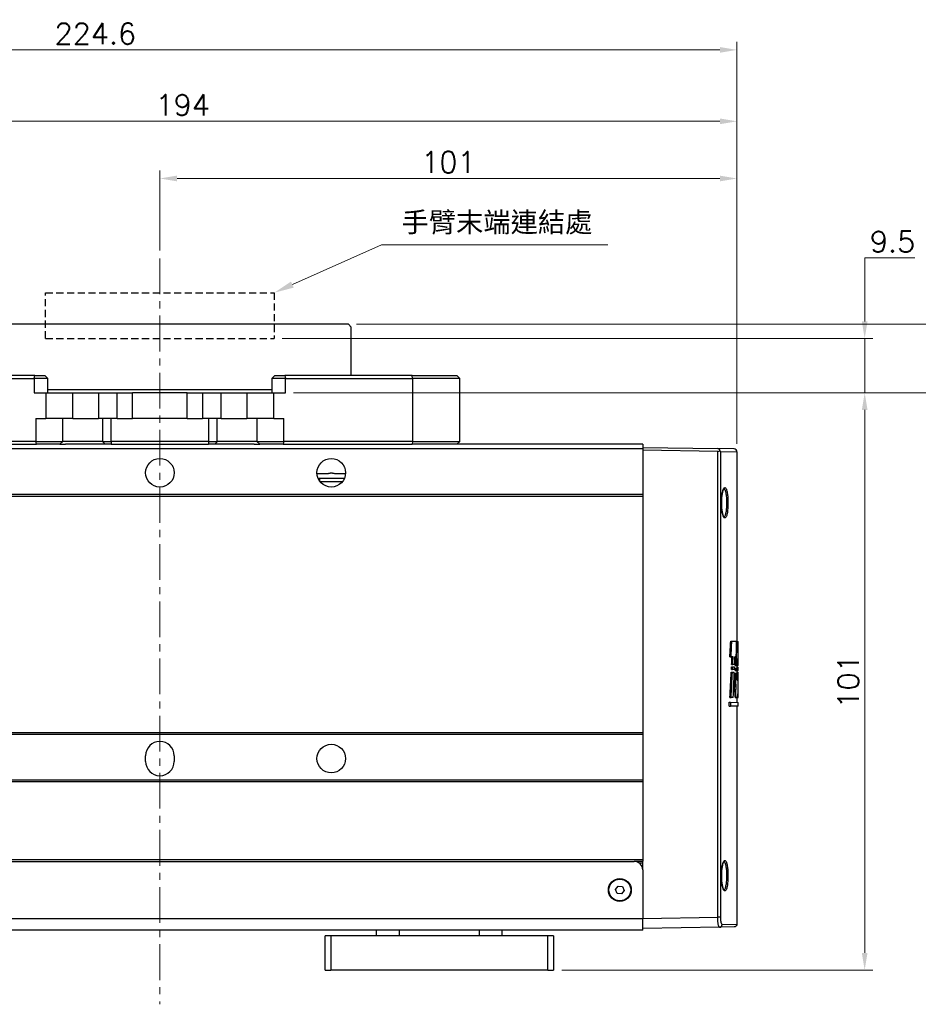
# Model space of a CAD drawing. Header units: inches. Extents: x 0 to 6721, y -3375 to 1330.
# Tile 66 of 198: x 4673 to 4831, y -2061 to -1889. Entities that reach past the tile are written whole.
import ezdxf

# ---------------------------------------------------------------- set-up
doc = ezdxf.new("R2010")
doc.units = ezdxf.units.IN
doc.header["$MEASUREMENT"] = 0
doc.linetypes.add('CENTER', pattern=[2, 1.25, -0.25, 0.25, -0.25])
doc.linetypes.add('HIDDEN', pattern=[0.375, 0.25, -0.125])
for name, color, linetype, lineweight in [('AM_5', 3, 'Continuous', 15), ('AM_7', 4, 'CENTER', 15), ('可見 (ISO)', 7, 'Continuous', 25), ('窄部可見 (ISO)', 7, 'Continuous', 25)]:
    doc.layers.add(name, color=color, linetype=linetype, lineweight=lineweight)
doc.styles.get("Standard").update_dxf_attribs({"font": 'arial.ttf'})
doc.styles.add('尺寸標註', font='romans.shx', dxfattribs={"bigfont": 'CHINESET.SHX'})
doc.dimstyles.new('複本(3) CNS2-1$0', dxfattribs={"dimtxt": 3.7, "dimasz": 3, "dimexe": 1.4, "dimexo": 1.4, "dimgap": 1, "dimtad": 1, "dimtoh": 1, "dimdsep": 46, "dimtxsty": '尺寸標註', "dimcen": 0, "dimclrd": 2, "dimclre": 2, "dimclrt": 3, "dimadec": 0, "dimazin": 2, "dimtp": 0.1, "dimtm": 0.1, "dimtfac": 0.71, "dimtmove": 0, "dimatfit": 0, "dimfxl": 0, "dimlwd": 13, "dimlwe": 13, "dimarcsym": 0})

# ---------------------------------------------------------------- blocks, each defined once
blk = doc.blocks.new('*S380')
at = {"layer": 'AM_5', "color": 7}
for p, q in [((10226.38, -457.09), (10210.79, -464.07)), ((10266.01, -457.09), (10226.38, -457.09))]:
    blk.add_line(p, q, dxfattribs=at)
at = {"layer": 'AM_5', "color": 7, "linetype": 'Continuous'}
blk.add_trace([(10210.55, -463.54), (10211.03, -464.6), (10207.59, -465.5)], dxfattribs=at)
at = {"layer": 'AM_5', "color": 2, "insert": (10229.88, -455.34), "char_height": 3.5, "attachment_point": 7}
blk.add_mtext('{\\fPMingLiU|b0|i0|c136|p18;手臂末端連結處}', dxfattribs=at)
blk = doc.blocks.new('*D452')
at = {"layer": 'AM_5', "color": 2, "lineweight": 13}
for p, q in [((4697.96, -1929.51), (4697.96, -1915.51)), ((4798.96, -1963.33), (4798.96, -1915.51)), ((4700.96, -1916.91), (4795.96, -1916.91))]:
    blk.add_line(p, q, dxfattribs=at)
at = {"layer": 'AM_5', "color": 2}
for points in [[(4700.96, -1916.41), (4700.96, -1917.41), (4697.96, -1916.91)], [(4795.96, -1916.41), (4795.96, -1917.41), (4798.96, -1916.91)]]:
    blk.add_solid(points, dxfattribs=at)
at = {"layer": 'Defpoints', "color": 0}
for p in [(4798.96, -1916.91), (4697.96, -1930.91), (4798.96, -1964.73)]:
    blk.add_point(p, dxfattribs=at)
at = {"layer": 'AM_5', "color": 3, "insert": (4748.46, -1914.06), "char_height": 3.7, "attachment_point": 5, "style": '尺寸標註'}
blk.add_mtext('101', dxfattribs=at)
blk = doc.blocks.new('*D453')
at = {"layer": 'AM_5', "color": 2, "lineweight": 13}
for p, q in [((4604.96, -1962.93), (4604.96, -1905.51)), ((4607.96, -1906.91), (4795.96, -1906.91)), ((4798.96, -1963.33), (4798.96, -1905.51))]:
    blk.add_line(p, q, dxfattribs=at)
at = {"layer": 'AM_5', "color": 2}
for points in [[(4607.96, -1906.41), (4607.96, -1907.41), (4604.96, -1906.91)], [(4795.96, -1906.41), (4795.96, -1907.41), (4798.96, -1906.91)]]:
    blk.add_solid(points, dxfattribs=at)
at = {"layer": 'Defpoints', "color": 0}
for p in [(4798.96, -1906.91), (4604.96, -1964.33), (4798.96, -1964.73)]:
    blk.add_point(p, dxfattribs=at)
at = {"layer": 'AM_5', "color": 3, "insert": (4701.96, -1904.06), "char_height": 3.7, "attachment_point": 5, "style": '尺寸標註'}
blk.add_mtext('194', dxfattribs=at)
blk = doc.blocks.new('*D454')
at = {"layer": 'AM_5', "color": 2, "lineweight": 13}
for p, q in [((4574.39, -1974.86), (4574.39, -1893.01)), ((4798.96, -1963.33), (4798.96, -1893.01)), ((4795.96, -1894.41), (4577.39, -1894.41))]:
    blk.add_line(p, q, dxfattribs=at)
at = {"layer": 'AM_5', "color": 2}
for points in [[(4577.39, -1893.91), (4577.39, -1894.91), (4574.39, -1894.41)], [(4795.96, -1893.91), (4795.96, -1894.91), (4798.96, -1894.41)]]:
    blk.add_solid(points, dxfattribs=at)
at = {"layer": 'Defpoints', "color": 0}
for p in [(4574.39, -1894.41), (4798.96, -1964.73), (4574.39, -1976.26)]:
    blk.add_point(p, dxfattribs=at)
at = {"layer": 'AM_5', "color": 3, "insert": (4686.67, -1891.56), "char_height": 3.7, "attachment_point": 5, "style": '尺寸標註'}
blk.add_mtext('224.6', dxfattribs=at)
blk = doc.blocks.new('*D455')
at = {"layer": 'AM_5', "color": 2, "lineweight": 13}
for p, q in [((4721.32, -1954.41), (4822.71, -1954.41)), ((4821.31, -2052.41), (4821.31, -1957.41)), ((4768.28, -2055.41), (4822.71, -2055.41))]:
    blk.add_line(p, q, dxfattribs=at)
at = {"layer": 'AM_5', "color": 2}
for points in [[(4820.81, -1957.41), (4821.81, -1957.41), (4821.31, -1954.41)], [(4820.81, -2052.41), (4821.81, -2052.41), (4821.31, -2055.41)]]:
    blk.add_solid(points, dxfattribs=at)
at = {"layer": 'Defpoints', "color": 0}
for p in [(4719.92, -1954.41), (4821.31, -1954.41), (4766.88, -2055.41)]:
    blk.add_point(p, dxfattribs=at)
at = {"layer": 'AM_5', "color": 3, "insert": (4818.46, -2004.91), "char_height": 3.7, "attachment_point": 5, "rotation": 90, "style": '尺寸標註'}
blk.add_mtext('101', dxfattribs=at)
blk = doc.blocks.new('*D456')
at = {"layer": 'AM_5', "color": 2, "lineweight": 13}
for p, q in [((4821.31, -1941.91), (4821.31, -1930.8)), ((4821.31, -1930.8), (4830.07, -1930.8)), ((4719.36, -1944.91), (4822.71, -1944.91)), ((4821.31, -1954.41), (4821.31, -1944.91)), ((4721.32, -1954.41), (4822.71, -1954.41)), ((4821.31, -1957.41), (4821.31, -1960.41))]:
    blk.add_line(p, q, dxfattribs=at)
at = {"layer": 'AM_5', "color": 2}
for points in [[(4820.81, -1941.91), (4821.81, -1941.91), (4821.31, -1944.91)], [(4820.81, -1957.41), (4821.81, -1957.41), (4821.31, -1954.41)]]:
    blk.add_solid(points, dxfattribs=at)
at = {"layer": 'Defpoints', "color": 0}
for p in [(4717.96, -1944.91), (4821.31, -1944.91), (4719.92, -1954.41)]:
    blk.add_point(p, dxfattribs=at)
at = {"layer": 'AM_5', "color": 3, "insert": (4826.19, -1927.95), "char_height": 3.7, "attachment_point": 5, "style": '尺寸標註'}
blk.add_mtext('9.5', dxfattribs=at)
blk = doc.blocks.new('*D457')
at = {"layer": 'AM_5', "color": 2, "lineweight": 13}
for p, q in [((4837.19, -1939.41), (4837.19, -1930.8)), ((4837.19, -1930.8), (4843.65, -1930.8)), ((4732.36, -1942.41), (4838.59, -1942.41)), ((4837.19, -1954.41), (4837.19, -1942.41)), ((4721.32, -1954.41), (4838.59, -1954.41)), ((4837.19, -1957.41), (4837.19, -1960.41))]:
    blk.add_line(p, q, dxfattribs=at)
at = {"layer": 'AM_5', "color": 2}
for points in [[(4836.69, -1939.41), (4837.69, -1939.41), (4837.19, -1942.41)], [(4836.69, -1957.41), (4837.69, -1957.41), (4837.19, -1954.41)]]:
    blk.add_solid(points, dxfattribs=at)
at = {"layer": 'Defpoints', "color": 0}
for p in [(4730.96, -1942.41), (4719.92, -1954.41), (4837.19, -1954.41)]:
    blk.add_point(p, dxfattribs=at)
at = {"layer": 'AM_5', "color": 3, "insert": (4840.92, -1927.95), "char_height": 3.7, "attachment_point": 5, "style": '尺寸標註'}
blk.add_mtext('12', dxfattribs=at)

msp = doc.modelspace()

# ---------------------------------------------------------------- linework, layer by layer
at = {"color": 7, "linetype": 'HIDDEN', "ltscale": 5}
for p, q in [((4677.957, -1944.905), (4677.957, -1936.905)), ((4677.957, -1936.905), (4717.957, -1936.905)), ((4717.957, -1936.905), (4717.957, -1944.905)), ((4677.957, -1944.905), (4717.957, -1944.905))]:
    msp.add_line(p, q, dxfattribs=at)
at = {"layer": 'AM_7', "ltscale": 5}
msp.add_line((4697.957, -1930.905), (4697.957, -2061.405), dxfattribs=at)
at = {"layer": '可見 (ISO)'}
for p, q in [((4730.957, -1942.405), (4664.957, -1942.405)), ((4730.957, -1942.405), (4731.457, -1942.905)), ((4731.457, -1951.405), (4731.457, -1942.905)), ((4653.721, -1951.905), (4675.989, -1951.905)), ((4676.076, -1951.405), (4653.807, -1951.405)), ((4678.337, -1951.905), (4675.989, -1951.905)), ((4676.076, -1951.405), (4677.837, -1951.405)), ((4677.837, -1951.405), (4678.337, -1951.905)), ((4678.337, -1954.405), (4678.337, -1951.905)), ((4718.077, -1951.405), (4717.577, -1951.905)), ((4719.925, -1951.905), (4717.577, -1951.905)), ((4717.577, -1951.905), (4717.577, -1954.405)), ((4718.077, -1951.405), (4719.838, -1951.405)), ((4742.107, -1951.405), (4719.838, -1951.405)), ((4719.925, -1951.905), (4742.194, -1951.905)), ((4742.107, -1951.405), (4749.957, -1951.405)), ((4750.457, -1951.905), (4742.194, -1951.905)), ((4750.457, -1951.905), (4749.957, -1951.405)), ((4750.457, -1962.905), (4750.457, -1951.905)), ((4675.989, -1954.405), (4678.013, -1954.405)), ((4678.013, -1954.405), (4681.964, -1954.405)), ((4717.577, -1953.905), (4678.337, -1953.905)), ((4681.964, -1954.405), (4688.383, -1954.405)), ((4682.707, -1958.905), (4682.707, -1954.405)), ((4687.207, -1954.405), (4687.207, -1958.905)), ((4688.383, -1954.405), (4690.513, -1954.405)), ((4690.513, -1954.405), (4693.179, -1954.405)), ((4702.735, -1954.405), (4693.179, -1954.405)), ((4693.179, -1958.905), (4693.179, -1954.405)), ((4702.735, -1954.405), (4705.402, -1954.405)), ((4702.735, -1958.905), (4702.735, -1954.405)), ((4705.402, -1954.405), (4707.531, -1954.405)), ((4707.531, -1954.405), (4713.95, -1954.405)), ((4708.707, -1958.905), (4708.707, -1954.405)), ((4713.207, -1954.405), (4713.207, -1958.905)), ((4713.95, -1954.405), (4717.902, -1954.405)), ((4717.902, -1954.405), (4719.925, -1954.405)), ((4676.263, -1958.905), (4678.013, -1958.905)), ((4682.707, -1958.905), (4678.013, -1958.905)), ((4680.957, -1962.905), (4680.957, -1958.905)), ((4682.707, -1958.905), (4687.207, -1958.905)), ((4690.513, -1958.905), (4687.207, -1958.905)), ((4690.513, -1958.905), (4693.179, -1958.905)), ((4702.735, -1958.905), (4693.179, -1958.905)), ((4702.735, -1958.905), (4705.402, -1958.905)), ((4708.707, -1958.905), (4705.402, -1958.905)), ((4708.707, -1958.905), (4713.207, -1958.905)), ((4717.902, -1958.905), (4713.207, -1958.905)), ((4714.957, -1958.905), (4714.957, -1962.905)), ((4717.902, -1958.905), (4719.652, -1958.905)), ((4676.263, -1962.905), (4653.721, -1962.905)), ((4653.807, -1963.405), (4676.349, -1963.405)), ((4676.263, -1962.905), (4680.957, -1962.905)), ((4680.457, -1963.405), (4676.349, -1963.405)), ((4680.957, -1962.905), (4680.457, -1963.405)), ((4680.457, -1963.405), (4681.452, -1963.405)), ((4687.939, -1962.905), (4680.957, -1962.905)), ((4688.5, -1963.405), (4681.452, -1963.405)), ((4687.939, -1962.905), (4689.429, -1962.905)), ((4689.429, -1963.405), (4688.5, -1963.405)), ((4706.485, -1962.905), (4689.429, -1962.905)), ((4689.429, -1963.405), (4706.485, -1963.405)), ((4706.485, -1962.905), (4707.976, -1962.905)), ((4707.414, -1963.405), (4706.485, -1963.405)), ((4714.462, -1963.405), (4707.414, -1963.405)), ((4714.957, -1962.905), (4707.976, -1962.905)), ((4714.462, -1963.405), (4715.457, -1963.405)), ((4714.957, -1962.905), (4719.652, -1962.905)), ((4714.957, -1962.905), (4715.457, -1963.405)), ((4719.565, -1963.405), (4715.457, -1963.405)), ((4719.565, -1963.405), (4742.107, -1963.405)), ((4742.194, -1962.905), (4719.652, -1962.905)), ((4747.064, -1963.405), (4742.107, -1963.405)), ((4742.194, -1962.905), (4750.457, -1962.905)), ((4782.457, -1963.405), (4747.064, -1963.405)), ((4750.457, -1962.905), (4749.957, -1963.405)), ((4782.457, -1963.405), (4782.457, -1964.228)), ((4782.457, -1963.955), (4795.584, -1964.185)), ((4782.457, -1964.228), (4612.457, -1964.228)), ((4782.457, -1964.228), (4782.457, -1972.228)), ((4795.584, -1964.685), (4782.457, -1964.456)), ((4798.466, -1964.235), (4795.584, -1964.185)), ((4798.957, -1964.735), (4798.957, -1997.894)), ((4730.248, -1969.405), (4725.957, -1969.405)), ((4782.457, -1972.228), (4612.457, -1972.228)), ((4782.457, -1972.528), (4612.457, -1972.528)), ((4782.457, -1972.228), (4782.457, -1972.528)), ((4782.457, -1972.528), (4782.457, -2013.905)), ((4797.861, -1997.875), (4798.063, -1997.879)), ((4798.063, -1997.879), (4798.9, -1997.893)), ((4798.9, -1997.893), (4799.038, -1997.896)), ((4799.038, -1997.896), (4799.155, -1997.898)), ((4799.157, -2001.85), (4799.157, -1998.083)), ((4798.861, -1999.455), (4798.919, -1999.456)), ((4797.717, -2000.608), (4797.921, -2000.604)), ((4798.288, -2000.598), (4797.921, -2000.604)), ((4798.831, -2000.588), (4798.595, -2000.592)), ((4799.127, -2000.896), (4799.051, -2000.897)), ((4797.953, -2003.29), (4798.156, -2003.293)), ((4797.979, -2002.828), (4798.182, -2002.825)), ((4798.001, -2002.367), (4798.204, -2002.37)), ((4798.025, -2001.935), (4798.228, -2001.931)), ((4798.156, -2003.293), (4798.488, -2003.299)), ((4798.509, -2002.819), (4798.182, -2002.825)), ((4798.204, -2002.37), (4798.526, -2002.376)), ((4798.547, -2001.925), (4798.228, -2001.931)), ((4798.617, -2003.488), (4798.818, -2003.492)), ((4798.631, -2003.004), (4798.832, -2003)), ((4798.643, -2002.565), (4798.844, -2002.568)), ((4798.652, -2002.11), (4798.853, -2002.107)), ((4798.818, -2003.492), (4799.007, -2003.495)), ((4799.016, -2002.997), (4798.832, -2003)), ((4798.844, -2002.568), (4799.024, -2002.572)), ((4799.032, -2002.104), (4798.853, -2002.107)), ((4798.957, -2002.105), (4798.957, -2002.57)), ((4798.957, -2002.384), (4799.143, -2002.387)), ((4798.957, -2002.998), (4798.957, -2003.494)), ((4798.957, -2003.307), (4799.139, -2003.31)), ((4799.007, -2003.495), (4799.101, -2003.496)), ((4799.016, -2002.997), (4799.108, -2002.995)), ((4799.024, -2002.572), (4799.113, -2002.573)), ((4799.032, -2002.104), (4799.116, -2002.102)), ((4799.101, -2003.496), (4799.155, -2003.497)), ((4799.156, -2002.994), (4799.108, -2002.995)), ((4799.113, -2002.573), (4799.157, -2002.574)), ((4799.157, -2002.102), (4799.116, -2002.102)), ((4798.984, -2004.69), (4799.087, -2004.691)), ((4798.552, -2006.299), (4798.754, -2006.299)), ((4798.562, -2005.404), (4798.763, -2005.405)), ((4797.62, -2008.554), (4797.824, -2008.558)), ((4797.62, -2009.251), (4797.62, -2008.554)), ((4797.728, -2007.725), (4797.932, -2007.722)), ((4797.824, -2008.558), (4799.157, -2008.581)), ((4797.824, -2008.558), (4797.824, -2009.248)), ((4798.305, -2007.715), (4797.932, -2007.722)), ((4798.867, -2007.778), (4798.666, -2007.782)), ((4799.101, -2007.774), (4798.868, -2007.778)), ((4798.957, -2007.776), (4798.957, -2008.578)), ((4799.11, -2007.701), (4799.156, -2007.7)), ((4799.157, -2009.224), (4799.157, -2008.581)), ((4797.62, -2009.251), (4797.824, -2009.248)), ((4799.157, -2009.224), (4797.824, -2009.248)), ((4798.957, -2009.228), (4798.957, -2047.376)), ((4782.457, -2013.905), (4612.457, -2013.905)), ((4782.457, -2013.905), (4782.457, -2014.205)), ((4782.457, -2014.205), (4612.457, -2014.205)), ((4782.457, -2014.205), (4782.457, -2022.205)), ((4695.457, -2018.905), (4695.457, -2017.905)), ((4700.457, -2017.905), (4700.457, -2018.905)), ((4782.457, -2022.205), (4612.457, -2022.205)), ((4782.457, -2022.505), (4612.457, -2022.505)), ((4782.457, -2022.205), (4782.457, -2022.505)), ((4782.457, -2022.505), (4782.457, -2036.105)), ((4782.457, -2036.105), (4612.457, -2036.105)), ((4782.457, -2036.105), (4782.457, -2036.355)), ((4613.957, -2036.405), (4780.957, -2036.405)), ((4782.457, -2036.405), (4780.957, -2036.405)), ((4781.786, -2036.655), (4782.457, -2036.655)), ((4782.444, -2037.705), (4782.457, -2037.705)), ((4782.457, -2037.905), (4782.457, -2036.355)), ((4782.457, -2037.905), (4782.457, -2046.405)), ((4777.713, -2041.306), (4778.171, -2040.712)), ((4777.999, -2042), (4777.713, -2041.306)), ((4778.171, -2040.712), (4778.915, -2040.811)), ((4778.915, -2040.811), (4779.201, -2041.505)), ((4778.743, -2042.099), (4777.999, -2042)), ((4779.201, -2041.505), (4778.743, -2042.099)), ((4782.457, -2048.405), (4782.457, -2046.405)), ((4795.898, -2047.921), (4782.457, -2048.155)), ((4798.466, -2047.876), (4795.898, -2047.921)), ((4782.457, -2048.405), (4612.457, -2048.405)), ((4726.878, -2055.405), (4726.878, -2049.405)), ((4727.878, -2049.405), (4726.878, -2049.405)), ((4765.878, -2049.405), (4727.878, -2049.405)), ((4735.878, -2049.405), (4735.878, -2048.405)), ((4757.878, -2049.405), (4757.878, -2048.405)), ((4766.878, -2049.405), (4765.878, -2049.405)), ((4766.878, -2049.405), (4766.878, -2055.405)), ((4726.878, -2055.405), (4727.878, -2055.405)), ((4765.878, -2055.405), (4727.878, -2055.405)), ((4765.878, -2055.405), (4766.878, -2055.405))]:
    msp.add_line(p, q, dxfattribs=at)
for centre, radius in [((4697.957, -1968.405), 2.5), ((4727.957, -1968.405), 2.5), ((4727.957, -2018.405), 2.5), ((4778.457, -2041.405), 2), ((4778.457, -2041.405), 1.9)]:
    msp.add_circle(centre, radius, dxfattribs=at)
for centre, radius, start, end in [((4798.457, -1964.735), 0.5, 0, 89), ((4725.957, -1969.905), 0.5, 90, 121.13073), ((4697.957, -2017.905), 2.5, 0, 180), ((4697.957, -2018.905), 2.5, 180, 0), ((4780.957, -2037.905), 1.5, 0, 90)]:
    msp.add_arc(centre, radius, start, end, dxfattribs=at)
for centre, major_axis, ratio, start_param, end_param in [((4795.575, -1964.185), (-0.358, 0.361), 0.9656926, 2.3605575, 3.2761601), ((3878.306, -1950.642), (919.298, -52.009), 0.9510687, 0.0023366, 0.0054611), ((3876.318, -1950.636), (921.484, -52.132), 0.9510687, 0.0024691, 0.0055781), ((3840.609, -1981.978), (957.162, 54.151), 0.9510687, 6.2033612, 6.2063168), ((3833.26, -1973.93), (964.477, -54.971), 0.9518055, 0.0291664, 0.0320505), ((3856.203, -1957.297), (941.356, -53.653), 0.9518055, 0.0100595, 0.0115468), ((3854.194, -1957.292), (943.561, -53.779), 0.9518055, 0.0101746, 0.0116584), ((3833.166, -1974.505), (964.569, 54.976), 0.9518055, 6.1935566, 6.1950067), ((3835.22, -1973.931), (962.321, -54.848), 0.9518055, 0.029095, 0.030752), ((3822.64, -1992.438), (975.083, 55.576), 0.9518055, 6.2129789, 6.2142768), ((3824.119, -1988.381), (973.606, -55.491), 0.9518055, 0.045029, 0.0463288), ((4707.457, -2007.076), (1.875, 285.087), 0.3215892, 4.7319551, 4.7328382), ((3862.926, -1957.469), (934.636, -53.27), 0.9518055, 0.0033878, 0.0083722), ((3860.908, -1957.463), (936.851, -53.397), 0.9518055, 0.0035187, 0.0084834), ((4707.426, -1956.597), (-1.883, 281.974), 0.3245408, 4.5455255, 4.5471832), ((4707.457, -1956.614), (-1.881, 282.54), 0.324488, 4.5459361, 4.547565), ((3837.36, -1974.473), (960.378, 54.738), 0.9518055, 6.1870662, 6.1918915), ((4707.502, -1974.466), (1.885, 282.47), 0.3244089, 4.6140091, 4.6155844), ((3838.575, -1974.128), (958.97, -54.657), 0.9518055, 0.0255993, 0.0276956), ((4707.49, -1974.077), (-1.872, 281.872), 0.3244298, 4.6074315, 4.6089957), ((3836.611, -1974.126), (961.131, -54.78), 0.9518055, 0.0256739, 0.0277625), ((4707.462, -1974.068), (-1.88, 282.532), 0.3244788, 4.6076489, 4.6091844), ((3839.246, -1992.537), (958.526, 54.19), 0.9509983, 6.210499, 6.2118075), ((4707.482, -1992.522), (1.881, 282.502), 0.3244437, 4.6774632, 4.6789695), ((3841.045, -1988.515), (956.73, -54.088), 0.9509983, 0.0416294, 0.0429405), ((4707.471, -1988.584), (-1.88, 282.519), 0.3244638, 4.6592001, 4.660696), ((3821.359, -2003.728), (976.363, -55.649), 0.9518055, 0.0600586, 0.0602592), ((4707.704, -2002.484), (-1.704, -444.866), 0.205539, 1.5713817, 1.5718016), ((3821.368, -2006.95), (976.353, 55.648), 0.9518055, 6.2240785, 6.2270841), ((4707.488, -2007.034), (1.88, 282.493), 0.3244332, 4.7288466, 4.7303352), ((3821.359, -2003.728), (976.363, -55.649), 0.9518055, 0.0555438, 0.0580797)]:
    msp.add_ellipse(centre, major_axis=major_axis, ratio=ratio, start_param=start_param, end_param=end_param, dxfattribs=at)
for points, knots in [([(4795.977, -1964.496), (4795.97, -1964.457), (4795.958, -1964.418), (4795.92, -1964.347), (4795.895, -1964.314), (4795.832, -1964.258), (4795.794, -1964.234), (4795.725, -1964.206), (4795.697, -1964.198), (4795.641, -1964.188), (4795.612, -1964.185), (4795.584, -1964.185)], [0.000000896, 0.000000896, 0.000000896, 0.000000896, 0.016688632, 0.016688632, 0.032072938, 0.032072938, 0.047031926, 0.047031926, 0.055959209, 0.055959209, 0.064554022, 0.064554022, 0.064554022, 0.064554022]), ([(4796.059, -1964.685), (4796.057, -1964.675), (4796.054, -1964.666), (4796.045, -1964.634), (4796.036, -1964.611), (4796.013, -1964.557), (4795.996, -1964.526), (4795.977, -1964.496)], [-0.026920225, -0.026920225, -0.026920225, -0.026920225, -0.023086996, -0.023086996, -0.013337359, -0.013337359, -0.00000098, -0.00000098, -0.00000098, -0.00000098]), ([(4796.678, -1971.194), (4796.678, -1971.194), (4796.666, -1971.202), (4796.626, -1971.251), (4796.591, -1971.309), (4796.515, -1971.479), (4796.473, -1971.602), (4796.391, -1971.916), (4796.351, -1972.119), (4796.285, -1972.575), (4796.26, -1972.835), (4796.238, -1973.233), (4796.234, -1973.366), (4796.231, -1973.534), (4796.231, -1973.567), (4796.231, -1973.651), (4796.231, -1973.702), (4796.233, -1973.904), (4796.237, -1974.056), (4796.25, -1974.284), (4796.255, -1974.364), (4796.261, -1974.443)], [0.03283105, 0.03283105, 0.03283105, 0.03283105, 0.06888056, 0.06888056, 0.12618137, 0.12618137, 0.19320114, 0.19320114, 0.27181831, 0.27181831, 0.35398045, 0.35398045, 0.39419044, 0.39419044, 0.40427127, 0.40427127, 0.41939616, 0.41939616, 0.46493517, 0.46493517, 0.4897761, 0.4897761, 0.4897761, 0.4897761]), ([(4796.261, -1974.443), (4796.282, -1974.701), (4796.312, -1974.949), (4796.388, -1975.383), (4796.434, -1975.575), (4796.531, -1975.878), (4796.585, -1975.995), (4796.646, -1976.086), (4796.663, -1976.104), (4796.676, -1976.115), (4796.678, -1976.116), (4796.678, -1976.116)], [0, 0, 0, 0, 0.08174548, 0.08174548, 0.16340077, 0.16340077, 0.24442496, 0.24442496, 0.2806045, 0.2806045, 0.29715622, 0.29715622, 0.29715622, 0.29715622]), ([(4799.038, -1997.896), (4799.027, -1997.922), (4799.016, -1997.975), (4798.988, -1998.176), (4798.971, -1998.356), (4798.944, -1998.773), (4798.931, -1999.036), (4798.921, -1999.368), (4798.92, -1999.412), (4798.919, -1999.456)], [1.08927231, 1.08927231, 1.08927231, 1.08927231, 1.14931917, 1.14931917, 1.23786588, 1.23786588, 1.32630795, 1.32630795, 1.33943432, 1.33943432, 1.33943432, 1.33943432]), ([(4799.157, -1998.083), (4799.157, -1998.05), (4799.157, -1998.021), (4799.157, -1997.937), (4799.156, -1997.905), (4799.155, -1997.898)], [-0.26480933, -0.26480933, -0.26480933, -0.26480933, -0.246613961, -0.246613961, -0.203205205, -0.203205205, -0.203205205, -0.203205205]), ([(4798.552, -2006.299), (4798.552, -2006.355), (4798.551, -2006.41), (4798.551, -2006.63), (4798.555, -2006.806), (4798.567, -2007.131), (4798.577, -2007.279), (4798.598, -2007.513), (4798.611, -2007.615), (4798.639, -2007.749), (4798.653, -2007.782), (4798.666, -2007.782)], [-0.41397318, -0.41397318, -0.41397318, -0.41397318, -0.39775294, -0.39775294, -0.34805293, -0.34805293, -0.29835292, -0.29835292, -0.24849755, -0.24849755, -0.19864218, -0.19864218, -0.19864218, -0.19864218]), ([(4798.868, -2007.778), (4798.867, -2007.778), (4798.867, -2007.778), (4798.854, -2007.778), (4798.839, -2007.746), (4798.812, -2007.612), (4798.799, -2007.51), (4798.778, -2007.277), (4798.768, -2007.129), (4798.756, -2006.805), (4798.753, -2006.629), (4798.753, -2006.464), (4798.753, -2006.41), (4798.753, -2006.355), (4798.754, -2006.299)], [0.59405241, 0.59405241, 0.59405241, 0.59405241, 0.59480637, 0.59480637, 0.64452828, 0.64452828, 0.69425018, 0.69425018, 0.74381794, 0.74381794, 0.79338571, 0.79338571, 0.79338571, 0.80957398, 0.80957398, 0.80957398, 0.80957398]), ([(4799.101, -2007.774), (4799.106, -2007.744), (4799.111, -2007.699), (4799.124, -2007.519), (4799.131, -2007.338), (4799.14, -2006.922), (4799.143, -2006.658), (4799.145, -2006.345), (4799.145, -2006.32), (4799.145, -2006.296)], [-1.01638691, -1.01638691, -1.01638691, -1.01638691, -0.97202233, -0.97202233, -0.88365924, -0.88365924, -0.79537211, -0.79537211, -0.78788199, -0.78788199, -0.78788199, -0.78788199]), ([(4796.678, -2036.444), (4796.678, -2036.444), (4796.666, -2036.452), (4796.626, -2036.501), (4796.591, -2036.559), (4796.515, -2036.729), (4796.473, -2036.852), (4796.391, -2037.166), (4796.351, -2037.369), (4796.285, -2037.825), (4796.26, -2038.085), (4796.238, -2038.483), (4796.234, -2038.616), (4796.231, -2038.784), (4796.231, -2038.817), (4796.231, -2038.901), (4796.231, -2038.952), (4796.233, -2039.154), (4796.237, -2039.306), (4796.25, -2039.534), (4796.255, -2039.614), (4796.261, -2039.693)], [0.03283105, 0.03283105, 0.03283105, 0.03283105, 0.06888056, 0.06888056, 0.12618137, 0.12618137, 0.19320114, 0.19320114, 0.27181831, 0.27181831, 0.35398045, 0.35398045, 0.39419044, 0.39419044, 0.40427127, 0.40427127, 0.41939616, 0.41939616, 0.46493517, 0.46493517, 0.4897761, 0.4897761, 0.4897761, 0.4897761]), ([(4796.261, -2039.693), (4796.282, -2039.951), (4796.312, -2040.199), (4796.388, -2040.633), (4796.434, -2040.825), (4796.531, -2041.128), (4796.585, -2041.245), (4796.646, -2041.336), (4796.663, -2041.354), (4796.676, -2041.365), (4796.678, -2041.366), (4796.678, -2041.366)], [0, 0, 0, 0, 0.08174548, 0.08174548, 0.16340077, 0.16340077, 0.24442496, 0.24442496, 0.2806045, 0.2806045, 0.29715622, 0.29715622, 0.29715622, 0.29715622]), ([(4798.957, -2047.376), (4798.957, -2047.43), (4798.948, -2047.484), (4798.919, -2047.571), (4798.903, -2047.605), (4798.856, -2047.683), (4798.819, -2047.725), (4798.751, -2047.782), (4798.723, -2047.801), (4798.646, -2047.842), (4798.593, -2047.86), (4798.515, -2047.873), (4798.49, -2047.876), (4798.466, -2047.876)], [0, 0, 0, 0, 0.016139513, 0.016139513, 0.027264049, 0.027264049, 0.043672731, 0.043672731, 0.053661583, 0.053661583, 0.070096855, 0.070096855, 0.077400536, 0.077400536, 0.077400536, 0.077400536])]:
    msp.add_open_spline(points, degree=3, knots=knots, dxfattribs=at)
for points, weights, knots in [([(4727.147, -1968.609), (4726.965, -1968.609), (4726.27, -1968.609), (4725.465, -1968.609)], [9.25070951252, 7.90918394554, 5.05544864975, 3.55660042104], [-0.22188965, -0.22188965, -0.22188965, -0.14052919, -0.06362199, -0.06362199, -0.06362199]), ([(4728.768, -1968.609), (4728.535, -1968.566), (4728.175, -1968.5), (4728.017, -1968.472), (4727.951, -1968.466), (4727.869, -1968.477), (4727.646, -1968.517), (4727.272, -1968.586), (4727.147, -1968.609)], [4.78650374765, 6.54236834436, 15.0889633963, 32.661362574, 43.635390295, 27.5423041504, 11.2983427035, 5.59549803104, 4.78650374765], [-0.94151312, -0.94151312, -0.94151312, -0.91843596, -0.82323463, -0.60722467, -0.29126163, -0.10097293, -0.03487468, -0.02424214, -0.02424214, -0.02424214]), ([(4730.449, -1968.609), (4729.412, -1968.609), (4728.862, -1968.609), (4728.768, -1968.609)], [3.55660042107, 5.75703150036, 8.50275653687, 9.25070951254], [-2.11968363, -2.11968363, -2.11968363, -2.00677761, -1.96141597, -1.96141597, -1.96141597])]:
    msp.add_rational_spline(points, weights, degree=2, knots=knots, dxfattribs=at)
for points in [[(4798.552, -2006.299), (4798.554, -2006.003), (4798.557, -2005.704), (4798.562, -2005.404)], [(4798.763, -2005.405), (4798.759, -2005.704), (4798.755, -2006.003), (4798.754, -2006.299)]]:
    msp.add_open_spline(points, degree=3, dxfattribs=at)
at = {"layer": '窄部可見 (ISO)'}
for p, q in [((4675.989, -1951.905), (4676.076, -1951.405)), ((4675.989, -1951.905), (4675.989, -1954.405)), ((4719.838, -1951.405), (4719.925, -1951.905)), ((4719.925, -1954.405), (4719.925, -1951.905)), ((4742.194, -1951.905), (4742.107, -1951.405)), ((4742.194, -1951.905), (4742.194, -1962.905)), ((4678.013, -1954.405), (4678.013, -1958.905)), ((4690.513, -1958.905), (4690.513, -1954.405)), ((4705.402, -1954.405), (4705.402, -1958.905)), ((4717.902, -1958.905), (4717.902, -1954.405)), ((4676.263, -1958.905), (4676.263, -1962.905)), ((4687.939, -1958.905), (4687.939, -1962.905)), ((4689.429, -1962.905), (4689.429, -1958.905)), ((4706.485, -1958.905), (4706.485, -1962.905)), ((4707.976, -1962.905), (4707.976, -1958.905)), ((4719.652, -1962.905), (4719.652, -1958.905)), ((4676.349, -1963.405), (4676.263, -1962.905)), ((4687.939, -1962.905), (4688.311, -1963.405)), ((4689.429, -1962.905), (4689.429, -1963.405)), ((4706.485, -1962.905), (4706.485, -1963.405)), ((4707.976, -1962.905), (4707.603, -1963.405)), ((4719.652, -1962.905), (4719.565, -1963.405)), ((4742.194, -1962.905), (4742.107, -1963.405)), ((4795.584, -2046.177), (4795.584, -1964.685)), ((4796.059, -1964.685), (4796.059, -2046.177)), ((4796.059, -1964.685), (4798.957, -1964.735)), ((4725.957, -1969.905), (4725.957, -1969.405)), ((4725.957, -1969.905), (4729.957, -1969.905)), ((4612.457, -2046.405), (4782.457, -2046.405)), ((4782.457, -2046.406), (4795.584, -2046.177)), ((4796.059, -2046.177), (4795.584, -2046.177)), ((4796.375, -2047.421), (4798.957, -2047.376)), ((4727.878, -2049.405), (4727.878, -2055.405)), ((4739.878, -2049.405), (4739.878, -2048.405)), ((4753.878, -2049.405), (4753.878, -2048.405)), ((4765.878, -2055.405), (4765.878, -2049.405))]:
    msp.add_line(p, q, dxfattribs=at)
for centre, major_axis, ratio, start_param, end_param in [((4797.168, -1972.852), (0.2, 0.012), 0.3019555, 4.71176, 6.0870834), ((4796.334, -1973.851), (0.057, 3.221), 0.2666414, 4.7779168, 5.0128651), ((4796.062, -1974.459), (0.199, 0.016), 0.3015046, 6.0274454, 6.2831854), ((4796.062, -2039.709), (0.199, 0.016), 0.3015046, 6.0274454, 6.2831854), ((4797.168, -2038.102), (0.2, 0.012), 0.3019555, 4.71176, 6.0870834), ((4796.334, -2039.101), (0.057, 3.221), 0.2666414, 4.7779168, 5.0128651), ((4795.889, -2047.421), (0.009, -0.5), 0.9717724, 0, 1.5538356)]:
    msp.add_ellipse(centre, major_axis=major_axis, ratio=ratio, start_param=start_param, end_param=end_param, dxfattribs=at)
for points, knots in [([(4796.256, -1974.459), (4796.243, -1974.291), (4796.234, -1974.12), (4796.229, -1973.945), (4796.224, -1973.769), (4796.224, -1973.591), (4796.227, -1973.417), (4796.231, -1973.241), (4796.24, -1973.07), (4796.252, -1972.901), (4796.265, -1972.733), (4796.281, -1972.568), (4796.301, -1972.415), (4796.341, -1972.107), (4796.397, -1971.83), (4796.46, -1971.611), (4796.492, -1971.501), (4796.526, -1971.403), (4796.562, -1971.32), (4796.597, -1971.238), (4796.634, -1971.172), (4796.671, -1971.12), (4796.708, -1971.069), (4796.747, -1971.034), (4796.785, -1971.015), (4796.823, -1970.997), (4796.86, -1970.995), (4796.897, -1971.009), (4796.934, -1971.024), (4796.971, -1971.056), (4797.006, -1971.103), (4797.04, -1971.151), (4797.073, -1971.214), (4797.105, -1971.294), (4797.137, -1971.374), (4797.166, -1971.467), (4797.193, -1971.575), (4797.22, -1971.682), (4797.245, -1971.805), (4797.267, -1971.938), (4797.29, -1972.072), (4797.309, -1972.215), (4797.325, -1972.367), (4797.329, -1972.406), (4797.333, -1972.445), (4797.337, -1972.484), (4797.342, -1972.543), (4797.347, -1972.604), (4797.352, -1972.665), (4797.357, -1972.727), (4797.361, -1972.789), (4797.365, -1972.852)], [0.0164739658, 0.0164739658, 0.0164739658, 0.0164739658, 0.0170020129, 0.0170020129, 0.0170020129, 0.0175308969, 0.0175308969, 0.0175308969, 0.0180625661, 0.0180625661, 0.0180625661, 0.0185943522, 0.0185943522, 0.0185943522, 0.0196585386, 0.0196585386, 0.0196585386, 0.020190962, 0.020190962, 0.020190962, 0.0207235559, 0.0207235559, 0.0207235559, 0.0212562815, 0.0212562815, 0.0212562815, 0.0217890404, 0.0217890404, 0.0217890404, 0.0223217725, 0.0223217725, 0.0223217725, 0.022854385, 0.022854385, 0.022854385, 0.0233868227, 0.0233868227, 0.0233868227, 0.0239190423, 0.0239190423, 0.0239190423, 0.0244510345, 0.0244510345, 0.0244510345, 0.0245839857, 0.0245839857, 0.0245839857, 0.0247834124, 0.0247834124, 0.0247834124, 0.0249828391, 0.0249828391, 0.0249828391, 0.0249828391]), ([(4797.172, -1972.912), (4797.163, -1972.772), (4797.151, -1972.634), (4797.137, -1972.505), (4797.122, -1972.375), (4797.106, -1972.254), (4797.087, -1972.139), (4797.083, -1972.115), (4797.079, -1972.091), (4797.075, -1972.067), (4797.059, -1971.979), (4797.042, -1971.896), (4797.023, -1971.82), (4797.016, -1971.789), (4797.008, -1971.76), (4797.001, -1971.731), (4796.984, -1971.67), (4796.967, -1971.614), (4796.948, -1971.562), (4796.937, -1971.53), (4796.925, -1971.5), (4796.913, -1971.471), (4796.896, -1971.433), (4796.88, -1971.399), (4796.862, -1971.369), (4796.846, -1971.341), (4796.83, -1971.316), (4796.813, -1971.295), (4796.799, -1971.277), (4796.784, -1971.261), (4796.769, -1971.248), (4796.748, -1971.23), (4796.727, -1971.216), (4796.705, -1971.209), (4796.694, -1971.204), (4796.682, -1971.202), (4796.671, -1971.2)], [0.0083603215, 0.0083603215, 0.0083603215, 0.0083603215, 0.008803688, 0.008803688, 0.008803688, 0.0092470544, 0.0092470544, 0.0092470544, 0.0093409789, 0.0093409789, 0.0093409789, 0.0096904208, 0.0096904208, 0.0096904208, 0.0098317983, 0.0098317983, 0.0098317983, 0.0101337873, 0.0101337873, 0.0101337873, 0.0103228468, 0.0103228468, 0.0103228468, 0.0105771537, 0.0105771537, 0.0105771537, 0.0108143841, 0.0108143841, 0.0108143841, 0.0110205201, 0.0110205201, 0.0110205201, 0.0113061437, 0.0113061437, 0.0113061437, 0.0114586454, 0.0114586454, 0.0114586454, 0.0114586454]), ([(4797.365, -1972.852), (4797.375, -1973.02), (4797.382, -1973.195), (4797.389, -1973.544), (4797.389, -1973.72), (4797.38, -1974.248), (4797.361, -1974.59), (4797.313, -1975.056), (4797.295, -1975.202), (4797.252, -1975.471), (4797.227, -1975.597), (4797.174, -1975.817), (4797.145, -1975.913), (4797.083, -1976.077), (4797.049, -1976.144), (4796.946, -1976.295), (4796.87, -1976.331), (4796.757, -1976.285), (4796.719, -1976.253), (4796.644, -1976.156), (4796.607, -1976.092), (4796.536, -1975.934), (4796.501, -1975.839), (4796.437, -1975.623), (4796.407, -1975.503), (4796.352, -1975.238), (4796.328, -1975.092), (4796.286, -1974.788), (4796.269, -1974.628), (4796.256, -1974.459)], [0.0079587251, 0.0079587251, 0.0079587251, 0.0079587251, 0.0084909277, 0.0084909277, 0.0090231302, 0.0090231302, 0.0100875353, 0.0100875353, 0.0106197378, 0.0106197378, 0.0111519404, 0.0111519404, 0.0116841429, 0.0116841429, 0.0122163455, 0.0122163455, 0.0132807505, 0.0132807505, 0.0138129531, 0.0138129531, 0.0143451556, 0.0143451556, 0.0148773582, 0.0148773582, 0.0154095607, 0.0154095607, 0.0159417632, 0.0159417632, 0.0164739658, 0.0164739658, 0.0164739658, 0.0164739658]), ([(4796.67, -1976.111), (4796.694, -1976.108), (4796.717, -1976.1), (4796.773, -1976.064), (4796.805, -1976.03), (4796.866, -1975.939), (4796.896, -1975.881), (4796.952, -1975.743), (4796.978, -1975.663), (4797.027, -1975.482), (4797.05, -1975.379), (4797.09, -1975.159), (4797.108, -1975.042), (4797.139, -1974.791), (4797.153, -1974.656), (4797.174, -1974.382), (4797.182, -1974.241), (4797.192, -1973.951), (4797.195, -1973.802), (4797.195, -1973.655)], [0.0037452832, 0.0037452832, 0.0037452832, 0.0037452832, 0.0040548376, 0.0040548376, 0.004498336, 0.004498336, 0.0049418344, 0.0049418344, 0.0053853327, 0.0053853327, 0.0058288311, 0.0058288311, 0.0062723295, 0.0062723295, 0.0067158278, 0.0067158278, 0.0071593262, 0.0071593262, 0.0076028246, 0.0076028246, 0.0076028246, 0.0076028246]), ([(4796.256, -2039.709), (4796.243, -2039.541), (4796.234, -2039.37), (4796.229, -2039.195), (4796.224, -2039.019), (4796.224, -2038.841), (4796.227, -2038.667), (4796.231, -2038.491), (4796.24, -2038.32), (4796.252, -2038.151), (4796.265, -2037.983), (4796.281, -2037.818), (4796.301, -2037.665), (4796.341, -2037.357), (4796.397, -2037.08), (4796.46, -2036.861), (4796.492, -2036.751), (4796.526, -2036.653), (4796.562, -2036.57), (4796.597, -2036.488), (4796.634, -2036.422), (4796.671, -2036.37), (4796.708, -2036.319), (4796.747, -2036.284), (4796.785, -2036.265), (4796.823, -2036.247), (4796.86, -2036.245), (4796.897, -2036.259), (4796.934, -2036.274), (4796.971, -2036.306), (4797.006, -2036.353), (4797.04, -2036.401), (4797.073, -2036.464), (4797.105, -2036.544), (4797.137, -2036.624), (4797.166, -2036.717), (4797.193, -2036.825), (4797.22, -2036.932), (4797.245, -2037.055), (4797.267, -2037.188), (4797.29, -2037.322), (4797.309, -2037.465), (4797.325, -2037.617), (4797.329, -2037.656), (4797.333, -2037.695), (4797.337, -2037.734), (4797.342, -2037.793), (4797.347, -2037.854), (4797.352, -2037.915), (4797.357, -2037.977), (4797.361, -2038.039), (4797.365, -2038.102)], [0.0164739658, 0.0164739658, 0.0164739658, 0.0164739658, 0.0170020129, 0.0170020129, 0.0170020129, 0.0175308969, 0.0175308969, 0.0175308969, 0.0180625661, 0.0180625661, 0.0180625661, 0.0185943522, 0.0185943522, 0.0185943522, 0.0196585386, 0.0196585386, 0.0196585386, 0.020190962, 0.020190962, 0.020190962, 0.0207235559, 0.0207235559, 0.0207235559, 0.0212562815, 0.0212562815, 0.0212562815, 0.0217890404, 0.0217890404, 0.0217890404, 0.0223217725, 0.0223217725, 0.0223217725, 0.022854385, 0.022854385, 0.022854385, 0.0233868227, 0.0233868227, 0.0233868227, 0.0239190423, 0.0239190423, 0.0239190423, 0.0244510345, 0.0244510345, 0.0244510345, 0.0245839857, 0.0245839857, 0.0245839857, 0.0247834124, 0.0247834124, 0.0247834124, 0.0249828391, 0.0249828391, 0.0249828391, 0.0249828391]), ([(4797.172, -2038.162), (4797.163, -2038.022), (4797.151, -2037.884), (4797.137, -2037.755), (4797.122, -2037.625), (4797.106, -2037.504), (4797.087, -2037.389), (4797.083, -2037.365), (4797.079, -2037.341), (4797.075, -2037.317), (4797.059, -2037.229), (4797.042, -2037.146), (4797.023, -2037.07), (4797.016, -2037.039), (4797.008, -2037.01), (4797.001, -2036.981), (4796.984, -2036.92), (4796.967, -2036.864), (4796.948, -2036.812), (4796.937, -2036.78), (4796.925, -2036.75), (4796.913, -2036.721), (4796.896, -2036.683), (4796.88, -2036.649), (4796.862, -2036.619), (4796.846, -2036.591), (4796.83, -2036.566), (4796.813, -2036.545), (4796.799, -2036.527), (4796.784, -2036.511), (4796.769, -2036.498), (4796.748, -2036.48), (4796.727, -2036.466), (4796.705, -2036.459), (4796.694, -2036.454), (4796.682, -2036.452), (4796.671, -2036.45)], [0.0083603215, 0.0083603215, 0.0083603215, 0.0083603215, 0.008803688, 0.008803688, 0.008803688, 0.0092470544, 0.0092470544, 0.0092470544, 0.0093409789, 0.0093409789, 0.0093409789, 0.0096904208, 0.0096904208, 0.0096904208, 0.0098317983, 0.0098317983, 0.0098317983, 0.0101337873, 0.0101337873, 0.0101337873, 0.0103228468, 0.0103228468, 0.0103228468, 0.0105771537, 0.0105771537, 0.0105771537, 0.0108143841, 0.0108143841, 0.0108143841, 0.0110205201, 0.0110205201, 0.0110205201, 0.0113061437, 0.0113061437, 0.0113061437, 0.0114586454, 0.0114586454, 0.0114586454, 0.0114586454]), ([(4797.365, -2038.102), (4797.375, -2038.27), (4797.382, -2038.445), (4797.389, -2038.794), (4797.389, -2038.97), (4797.38, -2039.498), (4797.361, -2039.84), (4797.313, -2040.306), (4797.295, -2040.452), (4797.252, -2040.721), (4797.227, -2040.847), (4797.174, -2041.067), (4797.145, -2041.163), (4797.083, -2041.327), (4797.049, -2041.394), (4796.946, -2041.545), (4796.87, -2041.581), (4796.757, -2041.535), (4796.719, -2041.503), (4796.644, -2041.406), (4796.607, -2041.342), (4796.536, -2041.184), (4796.501, -2041.089), (4796.437, -2040.873), (4796.407, -2040.753), (4796.352, -2040.488), (4796.328, -2040.342), (4796.286, -2040.038), (4796.269, -2039.878), (4796.256, -2039.709)], [0.0079587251, 0.0079587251, 0.0079587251, 0.0079587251, 0.0084909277, 0.0084909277, 0.0090231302, 0.0090231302, 0.0100875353, 0.0100875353, 0.0106197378, 0.0106197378, 0.0111519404, 0.0111519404, 0.0116841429, 0.0116841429, 0.0122163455, 0.0122163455, 0.0132807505, 0.0132807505, 0.0138129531, 0.0138129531, 0.0143451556, 0.0143451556, 0.0148773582, 0.0148773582, 0.0154095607, 0.0154095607, 0.0159417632, 0.0159417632, 0.0164739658, 0.0164739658, 0.0164739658, 0.0164739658]), ([(4796.67, -2041.361), (4796.694, -2041.358), (4796.717, -2041.35), (4796.773, -2041.314), (4796.805, -2041.28), (4796.866, -2041.189), (4796.896, -2041.131), (4796.952, -2040.993), (4796.978, -2040.913), (4797.027, -2040.732), (4797.05, -2040.629), (4797.09, -2040.409), (4797.108, -2040.292), (4797.139, -2040.041), (4797.153, -2039.906), (4797.174, -2039.632), (4797.182, -2039.491), (4797.192, -2039.201), (4797.195, -2039.052), (4797.195, -2038.905)], [0.0037452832, 0.0037452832, 0.0037452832, 0.0037452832, 0.0040548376, 0.0040548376, 0.004498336, 0.004498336, 0.0049418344, 0.0049418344, 0.0053853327, 0.0053853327, 0.0058288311, 0.0058288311, 0.0062723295, 0.0062723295, 0.0067158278, 0.0067158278, 0.0071593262, 0.0071593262, 0.0076028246, 0.0076028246, 0.0076028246, 0.0076028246]), ([(4795.898, -2047.921), (4795.878, -2047.921), (4795.859, -2047.91), (4795.821, -2047.867), (4795.802, -2047.835), (4795.765, -2047.749), (4795.747, -2047.696), (4795.713, -2047.571), (4795.697, -2047.498), (4795.668, -2047.338), (4795.654, -2047.25), (4795.63, -2047.06), (4795.62, -2046.958), (4795.595, -2046.641), (4795.585, -2046.41), (4795.584, -2046.177)], [0, 0, 0, 0, 0.0003444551, 0.0003444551, 0.0006889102, 0.0006889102, 0.0010333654, 0.0010333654, 0.0013778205, 0.0013778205, 0.0017222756, 0.0017222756, 0.0020667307, 0.0020667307, 0.002755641, 0.002755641, 0.002755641, 0.002755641]), ([(4796.059, -2046.177), (4796.059, -2046.345), (4796.068, -2046.511), (4796.085, -2046.662), (4796.093, -2046.738), (4796.103, -2046.812), (4796.115, -2046.879), (4796.127, -2046.947), (4796.141, -2047.01), (4796.156, -2047.066), (4796.171, -2047.123), (4796.187, -2047.175), (4796.204, -2047.219), (4796.221, -2047.263), (4796.239, -2047.3), (4796.258, -2047.331), (4796.296, -2047.391), (4796.335, -2047.422), (4796.375, -2047.421)], [0, 0, 0, 0, 0.0005013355, 0.0005013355, 0.0005013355, 0.0007522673, 0.0007522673, 0.0007522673, 0.0010034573, 0.0010034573, 0.0010034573, 0.0012549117, 0.0012549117, 0.0012549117, 0.0015065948, 0.0015065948, 0.0015065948, 0.0020104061, 0.0020104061, 0.0020104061, 0.0020104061])]:
    msp.add_open_spline(points, degree=3, knots=knots, dxfattribs=at)

# ---------------------------------------------------------------- block references
at = {"layer": 'AM_5', "color": 7}
msp.add_blockref('*S380', (-5489.637, -1471.405), dxfattribs=at)

# ---------------------------------------------------------------- dimensions: what is measured, and where the dimension line sits
at = {"layer": 'AM_5'}
dim = msp.add_linear_dim(base=(4574.387, -1894.405), p1=(4798.957, -1964.735), p2=(4574.387, -1976.255), dimstyle='複本(3) CNS2-1$0', override={"dimdec": 1}, dxfattribs=at)
dim.commit()
dim.dimension.update_dxf_attribs({"geometry": '*D454', "text_midpoint": (4686.672, -1891.555)})
for base, p1, picture, middle in [((4798.957, -1906.905), (4604.957, -1964.333), '*D453', (4701.957, -1904.055)), ((4798.957, -1916.905), (4697.957, -1930.905), '*D452', (4748.457, -1914.055))]:
    dim = msp.add_linear_dim(base=base, p1=p1, p2=(4798.957, -1964.735), dimstyle='複本(3) CNS2-1$0', dxfattribs=at)
    dim.commit()
    dim.dimension.update_dxf_attribs({"geometry": picture, "text_midpoint": middle})
for base, p1, p2, picture, middle in [((4821.314, -1944.905), (4719.925, -1954.405), (4717.957, -1944.905), '*D456', (4826.19, -1930.795)), ((4837.186, -1954.405), (4730.957, -1942.405), (4719.925, -1954.405), '*D457', (4840.917, -1930.795))]:
    dim = msp.add_linear_dim(base=base, p1=p1, p2=p2, angle=90, dimstyle='複本(3) CNS2-1$0', override={"dimtix": 1}, dxfattribs=at)
    dim.commit()
    dim.dimension.update_dxf_attribs({"geometry": picture, "text_midpoint": middle, "dimtype": 160})
dim = msp.add_linear_dim(base=(4821.314, -1954.405), p1=(4766.878, -2055.405), p2=(4719.925, -1954.405), angle=90, dimstyle='複本(3) CNS2-1$0', override={"dimtix": 1}, dxfattribs=at)
dim.commit()
dim.dimension.update_dxf_attribs({"geometry": '*D455', "text_midpoint": (4818.464, -2004.905)})

doc.saveas('drawing.dxf')
